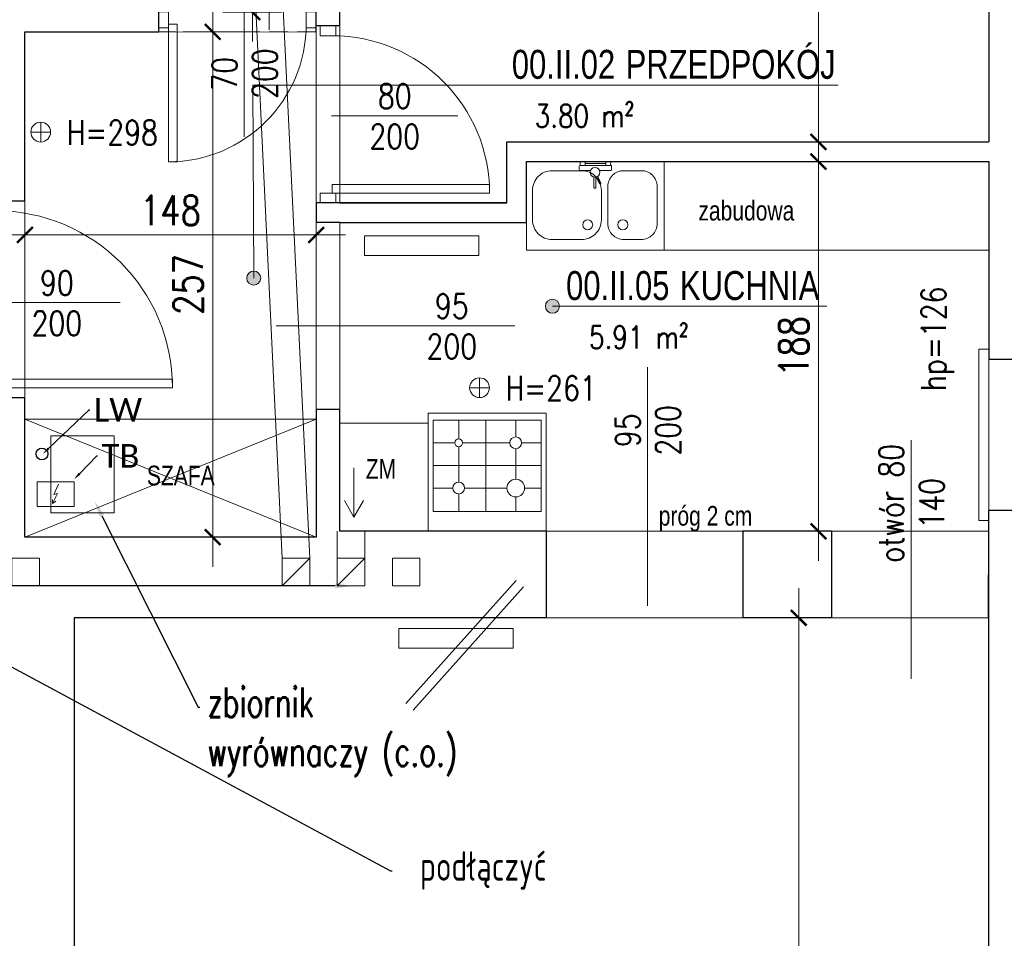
# Model space of a CAD drawing. Header units: millimetres. Extents: x 284606 to 569416, y -192995 to -95103.
# Tile 113 of 178: x 298947 to 299447, y -104528 to -104061. Entities that reach past the tile are written whole.
import ezdxf
from ezdxf import colors
from ezdxf.entities.mleader import LeaderData, LeaderLine
from ezdxf.enums import TextEntityAlignment as Align
from ezdxf.lldxf.tags import DXFTag
from ezdxf.math import Vec2, Vec3

# ---------------------------------------------------------------- set-up
doc = ezdxf.new("R2010")
doc.units = ezdxf.units.MM
doc.linetypes.add('HIDDEN', pattern=[9.525, 6.35, -3.175])
doc.layers.get('0').update_dxf_attribs({"lineweight": 0})
for name, color, linetype, lineweight in [('!STR_Elewacje 0.15', 10, 'Continuous', 15), ('!STR_Konstrukcja 0.20', 200, 'Continuous', 20), ('!STR_Konstrukcja 0.30', 64, 'Continuous', 30), ('!STR_Ocieplenie 0.05', 1, 'Continuous', 5), ('!STR_Opisy 0.09', 8, 'Continuous', 9), ('!STR_Przerywana 0.09', 8, 'HIDDEN', 9), ('!STR_Stolarka drzwiowa', 30, 'Continuous', 15), ('!STR_Stolarka okienna', 72, 'Continuous', 15), ('!STR_Wymiarowanie', 254, 'Continuous', 9)]:
    doc.layers.add(name, color=color, linetype=linetype, lineweight=lineweight)
doc.layers.add('!STR_Obrysy pomieszczeń', color=215, linetype='Continuous', lineweight=9, plot=False)
for name, color, linetype, lineweight, true_color in [('!STR_Ogrzewanie grzejniki', 7, 'Continuous', 15, 0xd10000), ('!STR_Wentylacja', 7, 'Continuous', 15, 0x3399ff), ('EKO Wyposażenie', 7, 'Continuous', 5, 0x919191), ('IS_Powrót', 5, 'SOLID', 30, 0x0000ff)]:
    doc.layers.add(name, color=color, linetype=linetype, lineweight=lineweight, true_color=true_color)
doc.styles.add('1_50', font='txt', dxfattribs={"width": 0.8})
doc.styles.add('AB_Arial', font='NirmalaS.ttf')
doc.styles.add('EKO 1-10', font='romans.shx', dxfattribs={"width": 0.8, "height": 15})
doc.styles.add('EKO 1-5', font='romans.shx', dxfattribs={"width": 0.8, "height": 10})
doc.styles.add('j-romans', font='romans.shx', dxfattribs={"width": 0.7})
doc.styles.get("Standard").update_dxf_attribs({"font": 'calibri.ttf'})
tags = doc.linetypes.add('DASH', pattern=[15, 10, -5]).pattern_tags.tags
tags[6:7] = [DXFTag(74, 4), DXFTag(75, 0), DXFTag(340, '0'), DXFTag(46, 0.0), DXFTag(50, 0.0), DXFTag(44, 0.0), DXFTag(45, 0.0)]
tags[4:5] = [DXFTag(74, 4), DXFTag(75, 0), DXFTag(340, '0'), DXFTag(46, 0.0), DXFTag(50, 0.0), DXFTag(44, 0.0), DXFTag(45, 0.0)]
tags = doc.linetypes.add('SOLID', pattern=[10, 10, 0]).pattern_tags.tags
tags[6:7] = [DXFTag(74, 4), DXFTag(75, 0), DXFTag(340, '0'), DXFTag(46, 0.0), DXFTag(50, 0.0), DXFTag(44, 0.0), DXFTag(45, 0.0)]
tags[4:5] = [DXFTag(74, 4), DXFTag(75, 0), DXFTag(340, '0'), DXFTag(46, 0.0), DXFTag(50, 0.0), DXFTag(44, 0.0), DXFTag(45, 0.0)]
doc.dimstyles.new('EKO wymiar 1-10', dxfattribs={"dimtxt": 15, "dimasz": 8, "dimexe": 15, "dimexo": 15, "dimgap": 5, "dimtad": 1, "dimdec": 0, "dimtxsty": 'EKO 1-10', "dimblk": 'ARCHTICK', "dimcen": 10, "dimdle": 15, "dimclrd": 256, "dimclre": 256, "dimclrt": 256, "dimazin": 2, "dimtfac": 1, "dimtdec": 0, "dimtmove": 2, "dimatfit": 3, "dimldrblk": 'ARCHTICK', "dimfxl": 15, "dimfxlon": 1, "dimlwd": -1, "dimlwe": -1, "dimarcsym": 0})

# ---------------------------------------------------------------- blocks, each defined once
blk = doc.blocks.new('*U180')
at = {"layer": '!STR_Opisy 0.09', "linetype": 'Continuous'}
blk.add_line((-43.26, 63.3), (-43.26, -0.93), dxfattribs=at)
at = {"layer": '!STR_Stolarka drzwiowa'}
for points in [[(0, 0), (0, 90), (-4.38, 90), (-4.38, 0)], [(-90, -6.2), (-95, -6.2), (-95, 1.8), (-90, 1.8)], [(5, -6.2), (0, -6.2), (0, 1.8), (5, 1.8)]]:
    blk.add_lwpolyline(points, close=True, dxfattribs=at)
blk.add_arc((0, 0), 90, 90, 180, dxfattribs=at)
at = {"layer": '!STR_Opisy 0.09', "linetype": 'Continuous', "style": 'EKO 1-10', "width": 0.8}
blk.add_attdef('SZER', text='', height=12.5, rotation=90, dxfattribs=at).set_placement((-43.26, 31.18), align=Align.BOTTOM_CENTER)
at = {"layer": '!STR_Opisy 0.09', "ltscale": 0.7, "style": 'EKO 1-10', "width": 0.8}
blk.add_attdef('WYS', text='', height=12.5, rotation=90, dxfattribs=at).set_placement((-32.73, 31.18), align=Align.MIDDLE_CENTER)
blk = doc.blocks.new('el. podgrzewacz przepływowy')
at = {"ltscale": 5}
blk.add_lwpolyline([(-17.16, -16.94), (12.84, -16.94), (12.84, -36.94), (-17.16, -36.94), (-17.16, -16.94)], dxfattribs=at)
for points in [[(0.15, -18.78), (-3.63, -27.31), (-0.69, -26.57), (-4.8, -34.7)], [(-2.17, -32.69), (-4.8, -34.7), (-4.71, -31.39)]]:
    blk.add_lwpolyline(points)
blk = doc.blocks.new('*U171')
at = {"layer": '!STR_Opisy 0.09', "linetype": 'Continuous'}
blk.add_line((38.49, 6.91), (38.49, -57.31), dxfattribs=at)
at = {"layer": '!STR_Stolarka drzwiowa'}
for points in [[(-5, 6.2), (0, 6.2), (0, -1.8), (-5, -1.8)], [(70, 6.2), (75, 6.2), (75, -1.8), (70, -1.8)], [(0, 0), (0, -70), (4.38, -70), (4.38, 0)]]:
    blk.add_lwpolyline(points, close=True, dxfattribs=at)
blk.add_arc((0, 0), 70, 270, 0, dxfattribs=at)
at = {"layer": '!STR_Opisy 0.09', "linetype": 'Continuous', "style": 'EKO 1-10', "width": 0.8}
blk.add_attdef('SZER', text='', height=12.5, rotation=90, dxfattribs=at).set_placement((38.49, -25.2), align=Align.BOTTOM_CENTER)
at = {"layer": '!STR_Opisy 0.09', "ltscale": 0.7, "style": 'EKO 1-10', "width": 0.8}
blk.add_attdef('WYS', text='', height=12.5, rotation=90, dxfattribs=at).set_placement((49.01, -25.2), align=Align.MIDDLE_CENTER)
blk = doc.blocks.new('wysokosc2')
at = {"ltscale": 2}
for points in [[(0, 5.1), (0, -5.1)], [(-5.06, 0.04), (5.03, 0.04)]]:
    blk.add_lwpolyline(points, dxfattribs=at)
blk.add_circle((0, 0), 5.03, dxfattribs=at)
at = {"ltscale": 2, "style": 'EKO 1-5', "width": 0.8}
blk.add_attdef('WYS', (13.29, -6.01), '', height=12.5, dxfattribs=at)
blk = doc.blocks.new('*U184')
at = {"layer": '!STR_Opisy 0.09', "linetype": 'Continuous'}
blk.add_line((-39.28, 63.89), (-39.28, -0.34), dxfattribs=at)
at = {"layer": '!STR_Stolarka drzwiowa'}
for points in [[(0, 0), (0, 80), (-4.38, 80), (-4.38, 0)], [(-80, -6.2), (-85, -6.2), (-85, 1.8), (-80, 1.8)], [(5, -6.2), (0, -6.2), (0, 1.8), (5, 1.8)]]:
    blk.add_lwpolyline(points, close=True, dxfattribs=at)
blk.add_arc((0, 0), 80, 90, 180, dxfattribs=at)
at = {"layer": '!STR_Opisy 0.09', "linetype": 'Continuous', "style": 'EKO 1-10', "width": 0.8}
blk.add_attdef('SZER', text='', height=12.5, rotation=90, dxfattribs=at).set_placement((-39.28, 31.77), align=Align.BOTTOM_CENTER)
at = {"layer": '!STR_Opisy 0.09', "ltscale": 0.7, "style": 'EKO 1-10', "width": 0.8}
blk.add_attdef('WYS', text='', height=12.5, rotation=90, dxfattribs=at).set_placement((-28.75, 31.77), align=Align.MIDDLE_CENTER)
blk = doc.blocks.new('_ArchTick')
at = {"color": 0, "linetype": 'ByBlock', "const_width": 0.15}
blk.add_lwpolyline([(-0.5, -0.5), (0.5, 0.5)], dxfattribs=at)
blk = doc.blocks.new('*D673')
at = {"layer": '!STR_Wymiarowanie', "ltscale": 1.5, "transparency": 16777216}
for p, q in [((299352.61, -103797.69), (299352.61, -104137.69)), ((299367.61, -103812.69), (299337.61, -103812.69)), ((299367.61, -104122.69), (299337.61, -104122.69))]:
    blk.add_line(p, q, dxfattribs=at)
at = {"layer": 'Defpoints', "color": 0, "ltscale": 1.5, "transparency": 16777216}
for p in [(299439.23, -103812.69), (299352.61, -104122.69), (299439.17, -104122.69)]:
    blk.add_point(p, dxfattribs=at)
at = {"layer": '!STR_Wymiarowanie', "ltscale": 1.5, "transparency": 16777216, "xscale": 8, "yscale": 8, "zscale": 8}
for p, rotation in [((299352.61, -103812.69), 90), ((299352.61, -104122.69), 270)]:
    blk.add_blockref('_ArchTick', p, dxfattribs=dict(at, rotation=rotation))
at = {"layer": '!STR_Wymiarowanie', "ltscale": 1.5, "transparency": 16777216, "insert": (299340.11, -103967.69), "char_height": 15, "attachment_point": 5, "rotation": 90, "style": 'EKO 1-10'}
blk.add_mtext('310', dxfattribs=at)
blk = doc.blocks.new('*D674')
at = {"layer": '!STR_Wymiarowanie', "ltscale": 1.5, "transparency": 16777216}
for p, q in [((299352.61, -104117.69), (299352.61, -104335.69)), ((299367.61, -104132.69), (299337.61, -104132.69)), ((299367.61, -104320.69), (299337.61, -104320.69))]:
    blk.add_line(p, q, dxfattribs=at)
at = {"layer": 'Defpoints', "color": 0, "ltscale": 1.5, "transparency": 16777216}
for p in [(299439.23, -104132.69), (299352.61, -104320.69), (299439.23, -104320.69)]:
    blk.add_point(p, dxfattribs=at)
at = {"layer": '!STR_Wymiarowanie', "ltscale": 1.5, "transparency": 16777216, "xscale": 8, "yscale": 8, "zscale": 8}
for p, rotation in [((299352.61, -104132.69), 90), ((299352.61, -104320.69), 270)]:
    blk.add_blockref('_ArchTick', p, dxfattribs=dict(at, rotation=rotation))
at = {"layer": '!STR_Wymiarowanie', "ltscale": 1.5, "transparency": 16777216, "insert": (299340.11, -104226.69), "char_height": 15, "attachment_point": 5, "rotation": 90, "style": 'EKO 1-10'}
blk.add_mtext('188', dxfattribs=at)
blk = doc.blocks.new('*D675')
at = {"layer": '!STR_Wymiarowanie', "ltscale": 1.5, "transparency": 16777216}
for p, q in [((299342.61, -104349.69), (299342.61, -104879.69)), ((299357.61, -104364.69), (299327.61, -104364.69)), ((299357.61, -104864.69), (299327.61, -104864.69))]:
    blk.add_line(p, q, dxfattribs=at)
at = {"layer": 'Defpoints', "color": 0, "ltscale": 1.5, "transparency": 16777216}
for p in [(299439.13, -104364.69), (299342.61, -104864.69), (299439.23, -104864.69)]:
    blk.add_point(p, dxfattribs=at)
at = {"layer": '!STR_Wymiarowanie', "ltscale": 1.5, "transparency": 16777216, "xscale": 8, "yscale": 8, "zscale": 8}
for p, rotation in [((299342.61, -104364.69), 90), ((299342.61, -104864.69), 270)]:
    blk.add_blockref('_ArchTick', p, dxfattribs=dict(at, rotation=rotation))
at = {"layer": '!STR_Wymiarowanie', "ltscale": 1.5, "transparency": 16777216, "insert": (299330.11, -104614.69), "char_height": 15, "attachment_point": 5, "rotation": 90, "style": 'EKO 1-10'}
blk.add_mtext('500', dxfattribs=at)
blk = doc.blocks.new('*D676')
at = {"layer": '!STR_Wymiarowanie', "ltscale": 1.5, "transparency": 16777216}
for p, q in [((299064.87, -103797.69), (299064.87, -104071.69)), ((299078.39, -103812.69), (299049.87, -103812.69)), ((299079.87, -104056.69), (299049.87, -104056.69))]:
    blk.add_line(p, q, dxfattribs=at)
at = {"layer": 'Defpoints', "color": 0, "ltscale": 1.5, "transparency": 16777216}
for p in [(299093.39, -103812.69), (299064.87, -104056.69), (299097.23, -104056.69)]:
    blk.add_point(p, dxfattribs=at)
at = {"layer": '!STR_Wymiarowanie', "ltscale": 1.5, "transparency": 16777216, "xscale": 8, "yscale": 8, "zscale": 8}
for p, rotation in [((299064.87, -103812.69), 90), ((299064.87, -104056.69), 270)]:
    blk.add_blockref('_ArchTick', p, dxfattribs=dict(at, rotation=rotation))
at = {"layer": '!STR_Wymiarowanie', "ltscale": 1.5, "transparency": 16777216, "insert": (299052.37, -103934.69), "char_height": 15, "attachment_point": 5, "rotation": 90, "style": 'EKO 1-10'}
blk.add_mtext('244', dxfattribs=at)
blk = doc.blocks.new('*D677')
at = {"layer": '!STR_Wymiarowanie', "ltscale": 1.5, "transparency": 16777216}
for p, q in [((299044.68, -104051.69), (299044.68, -104338.69)), ((299029.68, -104066.69), (299059.68, -104066.69)), ((299029.68, -104323.69), (299059.68, -104323.69))]:
    blk.add_line(p, q, dxfattribs=at)
at = {"layer": 'Defpoints', "color": 0, "ltscale": 1.5, "transparency": 16777216}
for p in [(298949.23, -104066.69), (298949.23, -104323.69), (299044.68, -104323.69)]:
    blk.add_point(p, dxfattribs=at)
at = {"layer": '!STR_Wymiarowanie', "ltscale": 1.5, "transparency": 16777216, "xscale": 8, "yscale": 8, "zscale": 8}
for p, rotation in [((299044.68, -104066.69), 90), ((299044.68, -104323.69), 270)]:
    blk.add_blockref('_ArchTick', p, dxfattribs=dict(at, rotation=rotation))
at = {"layer": '!STR_Wymiarowanie', "ltscale": 1.5, "transparency": 16777216, "insert": (299032.18, -104195.19), "char_height": 15, "attachment_point": 5, "rotation": 90, "style": 'EKO 1-10'}
blk.add_mtext('257', dxfattribs=at)
blk = doc.blocks.new('*D678')
at = {"layer": '!STR_Wymiarowanie', "ltscale": 1.5, "transparency": 16777216}
for p, q in [((298949.23, -104181.69), (298949.23, -104155.01)), ((299097.23, -104181.69), (299097.23, -104155.01)), ((299112.23, -104170.01), (298934.23, -104170.01))]:
    blk.add_line(p, q, dxfattribs=at)
at = {"layer": 'Defpoints', "color": 0, "ltscale": 1.5, "transparency": 16777216}
for p in [(298949.23, -104170.01), (298949.23, -104196.69), (299097.23, -104196.69)]:
    blk.add_point(p, dxfattribs=at)
at = {"layer": '!STR_Wymiarowanie', "ltscale": 1.5, "transparency": 16777216, "xscale": 8, "yscale": 8, "zscale": 8, "rotation": 180}
blk.add_blockref('_ArchTick', (298949.23, -104170.01), dxfattribs=at)
at = {"layer": '!STR_Wymiarowanie', "ltscale": 1.5, "transparency": 16777216, "xscale": 8, "yscale": 8, "zscale": 8}
blk.add_blockref('_ArchTick', (299097.23, -104170.01), dxfattribs=at)
at = {"layer": '!STR_Wymiarowanie', "ltscale": 1.5, "transparency": 16777216, "insert": (299023.23, -104157.51), "char_height": 15, "attachment_point": 5, "style": 'EKO 1-10'}
blk.add_mtext('148', dxfattribs=at)
blk = doc.blocks.new('*U120')
at = {"layer": '!STR_Opisy 0.09', "linetype": 'Continuous'}
blk.add_line((0, 32.11), (0, -89.22), dxfattribs=at)
at = {"layer": '!STR_Opisy 0.09', "linetype": 'Continuous', "style": 'EKO 1-5', "width": 0.8}
blk.add_attdef('SZER', text='', height=12.5, rotation=270, dxfattribs=at).set_placement((0, 0), align=Align.BOTTOM_CENTER)
at = {"layer": '!STR_Opisy 0.09', "ltscale": 0.7, "style": 'EKO 1-5', "width": 0.8}
blk.add_attdef('WYS', text='', height=12.5, rotation=270, dxfattribs=at).set_placement((-10.53, 0), align=Align.MIDDLE_CENTER)
at = {"layer": '!STR_Opisy 0.09', "linetype": 'Continuous', "style": 'EKO 1-5', "width": 0.8}
blk.add_attdef('HP=', (50.53, -134.58), '', height=12.5, rotation=180, dxfattribs=at)
blk = doc.blocks.new('*U106')
blk.add_lwpolyline([(70, -45), (0, -45), (0, 0), (70, 0)], close=True)
for points in [[(20.65, -4.62), (11.65, -4.62, 0.414214), (3.65, -12.62), (3.65, -31.62, 0.414214), (11.65, -39.62), (20.65, -39.62, 0.414214), (28.65, -31.62), (28.65, -12.62, 0.414214)], [(41.98, -39.62), (56.98, -39.62, 0.414214), (66.98, -29.62), (66.98, -14.62, 0.414214), (56.98, -4.62), (41.98, -4.62, 0.414214), (31.98, -14.62), (31.98, -29.62, 0.414214)]]:
    blk.add_lwpolyline(points, format="xyb", close=True)
for centre in [(21.08, -32.13), (38.92, -32.13)]:
    blk.add_circle(centre, 2.54)
blk = doc.blocks.new('*U107')
for p, q in [((-4.86, 7.5), (-4.56, 1.8)), ((-2.89, 8.1), (-4.39, 8.02)), ((-0.37, 7.74), (-2.37, 7.63)), ((-1.54, -7.85), (-2.37, 7.63)), ((-2.37, 7.63), (-2.23, 5.14)), ((-2.23, 5.14), (-0.23, 5.24)), ((-0.67, -5.3), (-1.23, 5.19)), ((-0.23, 5.24), (-0.37, 7.74)), ((-11.09, 2.16), (-11.56, 1.63)), ((-11.56, 1.63), (-7.9, -0.12)), ((-7.56, 0.78), (-11.09, 2.16)), ((-13.44, -0.72), (-13.41, -1.22)), ((-7.96, -0.18), (-13.2, -0.46)), ((-13.15, -1.46), (-7.9, -1.18)), ((-4.31, -2.78), (-4.03, -7.98)), ((-3.51, -8.45), (-2.01, -8.37)), ((0.33, -5.24), (-1.67, -5.35)), ((-1.67, -5.35), (-1.54, -7.85)), ((-1.54, -7.85), (0.46, -7.74)), ((0.46, -7.74), (0.33, -5.24))]:
    blk.add_line(p, q)
blk.add_circle((-5.43, -0.54), 2.5)
for centre, radius, start, end in [((-4.36, 7.53), 0.5, 93.0582, 183.0582), ((-2.86, 7.61), 0.5, 3.0582, 93.0582), ((-13.19, -0.71), 0.25, 93.0582, 183.0582), ((-13.16, -1.21), 0.25, 183.0582, 273.0582), ((-3.54, -7.95), 0.5, 183.0582, 273.0582), ((-2.04, -7.87), 0.5, 273.0582, 3.0582)]:
    blk.add_arc(centre, radius, start, end)
blk = doc.blocks.new('*U100')
for p, q in [((0, -60), (0, 0)), ((0, 0), (60, 0)), ((10, -57.5), (10, -2.5)), ((10, -2.5), (56.5, -2.5)), ((22, -12.5), (22, -2.5)), ((33.5, -2.5), (33.5, -57.5)), ((45, -2.5), (45, -13.5)), ((56.5, -2.5), (56.5, -57.5)), ((60, 0), (60, -60)), ((10, -15.5), (19, -15.5)), ((22, -40), (22, -18.5)), ((25, -15.5), (43, -15.5)), ((45, -17.5), (45, -41.5)), ((47, -15.5), (56.5, -15.5)), ((10, -29.21), (56.5, -29.21)), ((17.5, -44.5), (10, -44.5)), ((42, -44.5), (26.5, -44.5)), ((56.5, -44.5), (48, -44.5)), ((22, -57.5), (22, -49)), ((45, -47.5), (45, -57.5)), ((5, -60), (0, -60)), ((60, -60), (5, -60)), ((5, -60), (5, -60)), ((56.5, -57.5), (10, -57.5))]:
    blk.add_line(p, q)
for centre, radius in [((22, -15.5), 3), ((45, -15.5), 2), ((22, -44.5), 4.5), ((45, -44.5), 3)]:
    blk.add_circle(centre, radius)
blk = doc.blocks.new('*U456')
at = {"layer": '!STR_Konstrukcja 0.20', "linetype": 'Continuous', "lineweight": 15}
for points in [[(8.12, 45.9), (0.62, 45.9), (0.62, 53.4), (67.62, 53.4), (67.62, 45.9), (60.12, 45.9)], [(-4.38, 0.81), (-9.38, 0.81), (-9.38, -4.19), (77.62, -4.19), (77.62, 0.81), (72.62, 0.81)]]:
    blk.add_lwpolyline(points, dxfattribs=at)
at = {"layer": '!STR_Konstrukcja 0.30', "ltscale": 2}
for points in [[(-4.38, 0.81), (-4.38, 29.68), (8.12, 29.68), (8.12, 45.9)], [(60.12, 45.9), (60.12, 29.68), (72.62, 29.68), (72.62, 0.81)]]:
    blk.add_lwpolyline(points, dxfattribs=at)
at = {"layer": '!STR_Przerywana 0.09', "ltscale": 2}
for points in [[(8.12, 45.9), (60.12, 45.9)], [(-4.38, 0.81), (72.62, 0.81)]]:
    blk.add_lwpolyline(points, dxfattribs=at)
at = {"layer": '!STR_Stolarka okienna', "ltscale": 0.3}
for points in [[(-4.38, 22.64), (-4.38, 29.68), (11.02, 29.68), (11.02, 24.55), (8.52, 24.55), (8.52, 22.64), (-4.38, 22.64)], [(59.55, 21.56), (59.55, 24.55), (57.05, 24.55), (57.05, 26.7), (11.02, 26.7), (11.02, 24.55), (8.52, 24.55), (8.52, 21.56), (59.55, 21.56)], [(15.12, 26.7), (15.12, 21.56)], [(52.62, 21.56), (52.62, 26.7)], [(72.62, 22.64), (72.62, 29.68), (57.05, 29.68), (57.05, 24.55), (59.55, 24.55), (59.55, 22.64), (72.62, 22.64)], [(52.62, 24.13), (15.12, 24.13)]]:
    blk.add_lwpolyline(points, dxfattribs=at)
blk = doc.blocks.new('*U183')
at = {"layer": '!STR_Opisy 0.09', "linetype": 'Continuous'}
blk.add_line((0, 32.11), (0, -89.22), dxfattribs=at)
at = {"layer": '!STR_Opisy 0.09', "linetype": 'Continuous', "style": 'EKO 1-5', "width": 0.8}
blk.add_attdef('SZER', text='', height=12.5, rotation=270, dxfattribs=at).set_placement((0, 0), align=Align.BOTTOM_CENTER)
at = {"layer": '!STR_Opisy 0.09', "ltscale": 0.7, "style": 'EKO 1-5', "width": 0.8}
blk.add_attdef('WYS', text='', height=12.5, rotation=270, dxfattribs=at).set_placement((-10.53, 0), align=Align.MIDDLE_CENTER)
at = {"layer": '!STR_Opisy 0.09', "linetype": 'Continuous', "style": 'EKO 1-5', "width": 0.8}
blk.add_attdef('HP=', (22.54, -124.5), '', height=12.5, rotation=180, dxfattribs=at)
blk = doc.blocks.new('*U506')
at = {"ltscale": 0.3}
blk.add_hatch(color=256, dxfattribs=at).paths.add_polyline_path([(-0.91, 50, 1), (6.82, 50, 1)])
at = {"ltscale": 1.5}
blk.add_line((17.59, 50), (154.57, 50), dxfattribs=at)
at = {"ltscale": 0.3}
blk.add_lwpolyline([(17.59, 50), (2.95, 50)], dxfattribs=at)
blk.add_circle((2.95, 50), 3.86, dxfattribs=at)
at = {"ltscale": 1.5, "width": 0.8}
for tag, p, height, style in [('NR_POM.', (10.51, 53.45), 16, 'AB_Arial'), ('NAZWA_POMIESZCZENIA', (66.91, 53.45), 16, 'AB_Arial'), ('POSADZKA', (9.08, 4), 12.5, 'EKO 1-5')]:
    blk.add_attdef(tag, p, '', height=height, rotation=0, dxfattribs=dict(at, style=style))
at = {"ltscale": 1.5, "style": 'EKO 1-5', "width": 0.8}
blk.add_attdef('POWIERZCHNIA', text='', height=12.5, rotation=0, dxfattribs=at).set_placement((78.06, 22.91), align=Align.BOTTOM_RIGHT)
blk = doc.blocks.new('*U515')
at = {"ltscale": 0.3}
blk.add_hatch(color=256, dxfattribs=at).paths.add_polyline_path([(-135.97, -56.7, 1), (-128.24, -56.7, 1)])
at = {"ltscale": 1.5}
blk.add_line((17.59, 50), (190.81, 50), dxfattribs=at)
at = {"ltscale": 0.3}
blk.add_lwpolyline([(17.59, 50), (2.95, 50)], dxfattribs=at)
blk.add_circle((-132.1, -56.7), 3.86, dxfattribs=at)
at = {"ltscale": 1.5, "width": 0.8}
for tag, p, height, style in [('NR_POM.', (10.51, 53.45), 16, 'AB_Arial'), ('NAZWA_POMIESZCZENIA', (66.91, 53.45), 16, 'AB_Arial'), ('POSADZKA', (9.08, 4), 12.5, 'EKO 1-5')]:
    blk.add_attdef(tag, p, '', height=height, rotation=0, dxfattribs=dict(at, style=style))
at = {"ltscale": 1.5, "style": 'EKO 1-5', "width": 0.8}
blk.add_attdef('POWIERZCHNIA', text='', height=12.5, rotation=0, dxfattribs=at).set_placement((78.06, 22.91), align=Align.BOTTOM_RIGHT)

msp = doc.modelspace()

# ---------------------------------------------------------------- linework, layer by layer
at = {"layer": '!STR_Elewacje 0.15', "ltscale": 1.5}
msp.add_lwpolyline([(299139.25, -104370.2), (299197.38, -104370.2), (299197.38, -104380.2), (299139.25, -104380.2)], close=True, dxfattribs=at)
at = {"layer": '!STR_Konstrukcja 0.30', "ltscale": 1.5}
for p, q in [((299017.23, -104066.69), (299017.23, -104056.69)), ((299097.23, -104066.69), (299097.23, -104056.69)), ((299109.23, -104063.69), (299097.23, -104063.69)), ((298918.89, -104152.69), (298949.23, -104152.69)), ((299109.23, -104153.69), (299097.23, -104153.69)), ((299109.23, -104163.69), (299097.23, -104163.69)), ((298918.89, -104252.69), (298949.23, -104252.69)), ((299109.23, -104258.69), (299097.23, -104258.69)), ((299214.23, -104320.69), (299214.23, -104364.69)), ((299314.23, -104320.69), (299314.23, -104364.69)), ((299359.23, -104320.69), (299359.23, -104364.69))]:
    msp.add_line(p, q, dxfattribs=at)
for points in [[(299109.23, -104063.69), (299109.23, -103812.69), (299212.06, -103812.69)], [(299342.06, -103812.69), (299439.23, -103812.69), (299439.23, -104122.69), (299439.17, -104122.69)], [(298949.23, -104152.69), (298949.23, -104066.69), (299017.23, -104066.69)], [(299109.23, -104153.69), (299194.23, -104153.69), (299194.23, -104122.69), (299439.23, -104122.69)], [(299109.23, -104163.69), (299204.23, -104163.69), (299204.23, -104132.69), (299439.23, -104132.69)], [(299439.16, -104132.69), (299439.23, -104132.69), (299439.23, -104233.13)], [(299097.23, -104153.69), (299097.23, -104163.69)], [(299194.23, -104153.69), (299109.23, -104153.69)], [(299109.23, -104163.69), (299204.23, -104163.69)], [(299097.23, -104258.69), (299097.23, -104323.69), (298949.23, -104323.69), (298949.23, -104252.69)], [(299214.23, -104320.69), (299109.23, -104320.69), (299109.23, -104258.69)], [(299439.13, -104310.13), (299439.13, -104364.69), (299439.14, -104320.69)], [(299359.23, -104320.69), (299314.23, -104320.69)], [(299214.23, -104364.69), (298974.23, -104364.69), (298974.23, -104864.69), (299194.04, -104864.69)], [(299359.23, -104364.69), (299314.23, -104364.69)], [(299324.04, -104864.69), (299439.23, -104864.69), (299439.23, -104364.69), (299439.13, -104364.69)]]:
    msp.add_lwpolyline(points, dxfattribs=at)
at = {"layer": '!STR_Obrysy pomieszczeń', "ltscale": 0.3}
for points in [[(299109.23, -104153.69), (299194.23, -104153.69), (299194.23, -104122.69), (299439.23, -104122.69), (299439.23, -103812.69), (299109.23, -103812.69)], [(298949.23, -104066.84), (299097.23, -104066.69), (299097.23, -104323.69), (298949.23, -104323.69)], [(299109.23, -104163.69), (299204.23, -104163.69), (299204.23, -104132.69), (299439.23, -104132.69), (299439.14, -104320.7), (299109.23, -104320.69)], [(298974.23, -104364.69), (299439.23, -104364.69), (299439.23, -104864.69), (298974.23, -104864.69)]]:
    msp.add_lwpolyline(points, close=True, dxfattribs=at)
at = {"layer": '!STR_Ocieplenie 0.05', "color": 1, "ltscale": 1.5, "true_color": 0xf00000}
for points in [[(299142.9, -104408.29), (299198.99, -104345.68)], [(299146.63, -104411.63), (299202.71, -104349.01)]]:
    msp.add_lwpolyline(points, dxfattribs=at)
at = {"layer": '!STR_Opisy 0.09'}
msp.add_lwpolyline([(299189.78, -104093.77), (299065.01, -104093.77), (299065.52, -104191.93)], dxfattribs=at)
at = {"layer": '!STR_Przerywana 0.09', "ltscale": 1.5}
for p, q in [((299097.23, -104066.69), (299017.23, -104066.69)), ((299097.23, -104153.69), (299097.23, -104063.69)), ((299109.23, -104153.69), (299109.23, -104063.69)), ((298949.23, -104252.69), (298949.23, -104152.69)), ((299097.23, -104258.69), (299097.23, -104163.69)), ((299109.23, -104258.69), (299109.23, -104163.69)), ((299214.23, -104364.69), (299314.23, -104364.69))]:
    msp.add_line(p, q, dxfattribs=at)
at = {"layer": '!STR_Wentylacja', "ltscale": 1.5}
for p, q in [((299107.99, -104334.44), (299107.99, -104320.69)), ((299121.99, -104334.44), (299121.99, -104320.69)), ((299079.99, -104348.44), (299093.99, -104334.44)), ((299107.99, -104348.44), (299121.99, -104334.44))]:
    msp.add_line(p, q, dxfattribs=at)
at = {"layer": '!STR_Wentylacja', "linetype": 'DASH', "ltscale": 1.5}
msp.add_lwpolyline([(299065.87, -104040.97), (299079.87, -104040.97), (299093.99, -104334.44), (299079.99, -104334.44)], close=True, dxfattribs=at)
at = {"layer": '!STR_Wentylacja', "ltscale": 1.5, "transparency": 33554472}
msp.add_lwpolyline([(299073.37, -104065.76), (299073.37, -104040.7), (299078.23, -104049.12), (299073.37, -104040.7), (299068.51, -104049.12)], dxfattribs=at)
at = {"layer": '!STR_Wentylacja', "ltscale": 1.5}
msp.add_lwpolyline([(299116.48, -104288.44), (299116.48, -104313.5), (299111.62, -104305.08), (299116.48, -104313.5), (299121.35, -104305.08)], dxfattribs=at)
for points in [[(298942.61, -104334.44), (298942.61, -104348.44), (298956.61, -104348.44), (298956.61, -104334.44)], [(299079.99, -104334.44), (299079.99, -104348.44), (299093.99, -104348.44), (299093.99, -104334.44)], [(299107.99, -104334.44), (299107.99, -104348.44), (299121.99, -104348.44), (299121.99, -104334.44)], [(299135.99, -104334.44), (299135.99, -104348.44), (299149.99, -104348.44), (299149.99, -104334.44)]]:
    msp.add_lwpolyline(points, close=True, dxfattribs=at)
at = {"layer": '!STR_Wymiarowanie', "ltscale": 1.5}
for p, q in [((299214.23, -104320.69), (299318.45, -104320.69)), ((299359.23, -104320.69), (299439.14, -104320.7)), ((299359.23, -104364.69), (299439.13, -104364.69))]:
    msp.add_line(p, q, dxfattribs=at)
at = {"color": 62, "true_color": 0xa3d425}
msp.add_lwpolyline([(299121.87, -104170.41), (299180, -104170.41), (299180, -104180.41), (299121.87, -104180.41)], close=True, dxfattribs=at)
at = {"layer": 'EKO Wyposażenie'}
msp.add_line((299274.23, -104177.69), (299439.16, -104177.72), dxfattribs=at)
for points in [[(298949.23, -104323.69), (299097.23, -104323.69), (299097.23, -104263.69), (298949.23, -104263.69)], [(299154.23, -104265.69), (299109.23, -104265.69), (299109.23, -104320.69), (299154.23, -104320.69)], [(298962.38, -104272.14), (298994.62, -104272.14), (298994.62, -104311.27), (298962.38, -104311.27)]]:
    msp.add_lwpolyline(points, close=True, dxfattribs=at)
for points in [[(298949.23, -104323.69), (299097.23, -104263.69)], [(299097.23, -104323.69), (298949.23, -104263.69)]]:
    msp.add_lwpolyline(points, dxfattribs=at)
at = {"layer": 'IS_Powrót', "linetype": 'ByBlock'}
msp.add_circle((298957.86, -104281.36), 3, dxfattribs=at)

# ---------------------------------------------------------------- block references
at = {"layer": '!STR_Konstrukcja 0.30', "ltscale": 1.5}
ref = msp.add_blockref('*U120', (299166.22, -104216.21), dxfattribs=dict(at, xscale=-1, rotation=270))
ref.add_attrib('SZER', '95', dxfattribs={"layer": '!STR_Opisy 0.09', "linetype": 'Continuous', "height": 12.5, "style": 'EKO 1-5', "width": 0.8}).set_placement((299166.22, -104216.21), align=Align.BOTTOM_CENTER)
ref.add_attrib('WYS', '200', dxfattribs={"layer": '!STR_Opisy 0.09', "ltscale": 0.7, "height": 12.5, "style": 'EKO 1-5', "width": 0.8}).set_placement((299166.22, -104226.74), align=Align.MIDDLE_CENTER)
ref = msp.add_blockref('*U183', (299541.88, -104271.97), dxfattribs=dict(at, xscale=-1, rotation=270))
ref.add_attrib('SZER', '52', dxfattribs={"layer": '!STR_Opisy 0.09', "linetype": 'Continuous', "height": 12.5, "style": 'EKO 1-5', "width": 0.8}).set_placement((299541.88, -104271.97), align=Align.BOTTOM_CENTER)
ref.add_attrib('WYS', '80', dxfattribs={"layer": '!STR_Opisy 0.09', "ltscale": 0.7, "height": 12.5, "style": 'EKO 1-5', "width": 0.8}).set_placement((299541.88, -104282.49), align=Align.MIDDLE_CENTER)
ref.add_attrib('HP=', 'hp=126', (299417.38, -104249.42), dxfattribs={"layer": '!STR_Opisy 0.09', "linetype": 'Continuous', "height": 12.5, "rotation": 90, "style": 'EKO 1-5', "width": 0.8})
at = {"layer": '!STR_Konstrukcja 0.30', "ltscale": 1.5, "rotation": 270}
msp.add_blockref('*U456', (299438.33, -104237.51), dxfattribs=at)
at = {"layer": '!STR_Konstrukcja 0.30', "ltscale": 1.5}
ref = msp.add_blockref('*U120', (299399.67, -104306.47), dxfattribs=dict(at, xscale=-1))
ref.add_attrib('SZER', 'otwór 80', dxfattribs={"layer": '!STR_Opisy 0.09', "linetype": 'Continuous', "height": 12.5, "rotation": 90, "style": 'EKO 1-5', "width": 0.8}).set_placement((299399.67, -104306.47), align=Align.BOTTOM_CENTER)
ref.add_attrib('WYS', '140', dxfattribs={"layer": '!STR_Opisy 0.09', "ltscale": 0.7, "height": 12.5, "rotation": 90, "style": 'EKO 1-5', "width": 0.8}).set_placement((299410.2, -104306.47), align=Align.MIDDLE_CENTER)
at = {"layer": '!STR_Ogrzewanie grzejniki', "lineweight": 35, "ltscale": 1.5, "xscale": 0.625, "yscale": 0.625, "zscale": 0.625}
msp.add_blockref('el. podgrzewacz przepływowy', (298966.21, -104284.92), dxfattribs=at)
at = {"layer": '!STR_Opisy 0.09'}
ref = msp.add_blockref('*U515', (299187.06, -104139.77), dxfattribs=dict(at, xscale=0.9199999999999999, yscale=0.9199999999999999, zscale=0.9199999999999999))
ref.add_attrib('NAZWA_POM', 'PRZEDPOKÓJ', (299254.6, -104090.6), dxfattribs={"layer": '0', "ltscale": 1.5, "height": 14.72, "rotation": 0, "style": 'AB_Arial', "width": 0.8})
ref.add_attrib('NUMER_POM', '00.II.02', (299196.73, -104090.6), dxfattribs={"layer": '0', "ltscale": 1.5, "height": 14.72, "rotation": 0, "style": 'AB_Arial', "width": 0.8})
ref.add_attrib('R-SURF', '3.80 m²', dxfattribs={"layer": '0', "ltscale": 1.5, "height": 11.5, "rotation": 0, "style": 'EKO 1-5', "width": 0.8}).set_placement((299258.87, -104118.69), align=Align.BOTTOM_RIGHT)
ref = msp.add_blockref('wysokosc2', (298957.25, -104117.7), dxfattribs=dict(at, xscale=-1, rotation=180))
ref.add_attrib('WYS', 'H=298', (298970.54, -104124.19), dxfattribs={"layer": '0', "ltscale": 2, "height": 12.5, "style": 'EKO 1-5', "width": 0.8})
ref = msp.add_blockref('*U506', (299214.65, -104252.26), dxfattribs=dict(at, xscale=0.9199999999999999, yscale=0.9199999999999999, zscale=0.9199999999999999))
ref.add_attrib('NAZWA_POM', 'KUCHNIA', (299282.19, -104203.09), dxfattribs={"layer": '0', "ltscale": 1.5, "height": 14.72, "rotation": 0, "style": 'AB_Arial', "width": 0.8})
ref.add_attrib('NUMER_POM', '00.II.05', (299224.32, -104203.09), dxfattribs={"layer": '0', "ltscale": 1.5, "height": 14.72, "rotation": 0, "style": 'AB_Arial', "width": 0.8})
ref.add_attrib('R-SURF', '5.91 m²', dxfattribs={"layer": '0', "ltscale": 1.5, "height": 11.5, "rotation": 0, "style": 'EKO 1-5', "width": 0.8}).set_placement((299286.46, -104231.19), align=Align.BOTTOM_RIGHT)
at = {"layer": '!STR_Opisy 0.09', "ltscale": 1.5}
ref = msp.add_blockref('*U120', (299265.64, -104269.35), dxfattribs=dict(at, xscale=-1))
ref.add_attrib('SZER', '95', dxfattribs={"linetype": 'Continuous', "height": 12.5, "rotation": 90, "style": 'EKO 1-5', "width": 0.8}).set_placement((299265.64, -104269.35), align=Align.BOTTOM_CENTER)
ref.add_attrib('WYS', '200', dxfattribs={"ltscale": 0.7, "height": 12.5, "rotation": 90, "style": 'EKO 1-5', "width": 0.8}).set_placement((299276.17, -104269.35), align=Align.MIDDLE_CENTER)
at = {"layer": '!STR_Opisy 0.09'}
ref = msp.add_blockref('wysokosc2', (299180.32, -104247.69), dxfattribs=dict(at, xscale=-1, rotation=180))
ref.add_attrib('WYS', 'H=261', (299193.61, -104254.19), dxfattribs={"layer": '0', "ltscale": 2, "height": 12.5, "style": 'EKO 1-5', "width": 0.8})
at = {"layer": '!STR_Stolarka drzwiowa', "ltscale": 0.3}
msp.add_blockref('*U171', (299022.23, -104062.81), dxfattribs=at).add_auto_attribs({'WYS': '200', 'SZER': '70'})
at = {"layer": '!STR_Stolarka drzwiowa', "ltscale": 0.3, "rotation": 270}
for name, p, values in [('*U184', (299105.43, -104148.69), {'WYS': '200', 'SZER': '80'}), ('*U180', (298934.27, -104247.69), {'WYS': '200', 'SZER': '90'})]:
    msp.add_blockref(name, p, dxfattribs=at).add_auto_attribs(values)
at = {"layer": 'EKO Wyposażenie', "ltscale": 0.3, "xscale": -1}
msp.add_blockref('*U106', (299274.23, -104132.69), dxfattribs=at)
at = {"layer": 'EKO Wyposażenie', "xscale": -1, "rotation": 273.0582290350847}
msp.add_blockref('*U107', (299239.23, -104132.69), dxfattribs=at)
at = {"layer": 'EKO Wyposażenie', "rotation": 89.99999999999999}
msp.add_blockref('*U100', (299154.23, -104320.69), dxfattribs=at)

# ---------------------------------------------------------------- texts
at = {"layer": '!STR_Obrysy pomieszczeń', "ltscale": 0.3, "char_height": 10, "attachment_point": 1, "style": '1_50'}
for s, insert in [('\\A1;zabudowa', (299291.57, -104152.64)), ('\\A1;SZAFA', (299011.2, -104287.33)), ('\\A1;ZM', (299122.49, -104283.99)), ('\\A1;próg 2 cm', (299271.4, -104307.81))]:
    msp.add_mtext_dynamic_manual_height_columns(s, width=2231.7249, gutter_width=453.61, heights=[120.44], dxfattribs=dict(at, insert=insert))

# ---------------------------------------------------------------- dimensions: what is measured, and where the dimension line sits
at = {"layer": '!STR_Wymiarowanie', "ltscale": 1.5}
for base, p1, p2, picture, middle in [((299064.87, -104056.69), (299093.39, -103812.69), (299097.23, -104056.69), '*D676', (299052.37, -103934.69)), ((299352.61, -104122.69), (299439.23, -103812.69), (299439.17, -104122.69), '*D673', (299340.11, -103967.69)), ((299044.68, -104323.69), (298949.23, -104066.69), (298949.23, -104323.69), '*D677', (299032.18, -104195.19)), ((299352.61, -104320.69), (299439.23, -104132.69), (299439.23, -104320.69), '*D674', (299340.11, -104226.69)), ((299342.61, -104864.69), (299439.13, -104364.69), (299439.23, -104864.69), '*D675', (299330.11, -104614.69))]:
    dim = msp.add_linear_dim(base=base, p1=p1, p2=p2, angle=90, dimstyle='EKO wymiar 1-10', dxfattribs=at)
    dim.commit()
    dim.dimension.update_dxf_attribs({"geometry": picture, "text_midpoint": middle})
dim = msp.add_linear_dim(base=(298949.23, -104170.01), p1=(299097.23, -104196.69), p2=(298949.23, -104196.69), dimstyle='EKO wymiar 1-10', dxfattribs=at)
dim.commit()
dim.dimension.update_dxf_attribs({"geometry": '*D678', "text_midpoint": (299023.23, -104157.51)})

# ---------------------------------------------------------------- leaders
at = {"layer": '!STR_Opisy 0.09', "ltscale": 0.3}
ml = msp.add_multileader_mtext('Standard', dxfattribs=at)
ml.set_content('zbiornik \\Pwyrównaczy (c.o.)', color=256, style='j-romans')
ml.set_leader_properties()
ml.build(insert=Vec2(0, 0))
ml.multileader.update_dxf_attribs({"text_right_attachment_type": 6, "dogleg_length": 0.36, "arrow_head_size": 8, "scale": 2})
ctx = ml.context
ctx.base_point, ctx.scale, ctx.char_height, ctx.arrow_head_size, ctx.landing_gap_size, ctx.plane_origin = Vec3(299038.09, -104410.14), 2, 15, 8, 4, Vec3(309580.88, -89034.09)
ctx.right_attachment = 6
notes = []
notes.append((ctx, [(0, (1, 1, 0), (299037.37, -104410.14), (1, 0), 0.72, [(0, [(298984.74, -104305.63)], 0, [])])]))
ctx.mtext.insert, ctx.mtext.flow_direction = Vec3(299042.09, -104400.14), 5
ml = msp.add_multileader_mtext('Standard', dxfattribs=at)
ml.set_content('podłączyć', color=256, style='j-romans')
ml.set_leader_properties()
ml.build(insert=Vec2(0, 0))
ml.multileader.update_dxf_attribs({"text_right_attachment_type": 6, "dogleg_length": 0.36, "arrow_head_size": 8, "scale": 2})
ctx = ml.context
ctx.base_point, ctx.scale, ctx.char_height, ctx.arrow_head_size, ctx.landing_gap_size, ctx.plane_origin = Vec3(299135.85, -104493.41), 2, 15, 8, 4, Vec3(299322.91, -101593.86)
ctx.right_attachment, ctx.text_align_type = 6, 2
notes.append((ctx, [(0, (1, 1, 0), (299135.13, -104493.41), (1, 0), 0.72, [(2, [(299114.99, -104348.44), (299086.99, -104348.44), (298865.61, -104348.44)], 0, [])])]))
ctx.mtext.insert, ctx.mtext.alignment, ctx.mtext.flow_direction = Vec3(299214.35, -104483.41), 3, 5
at = {"layer": '!STR_Wymiarowanie', "ltscale": 1.5}
ml = msp.add_multileader_mtext('Standard', dxfattribs=at)
ml.set_content('LW', color=256)
ml.set_leader_properties()
ml.build(insert=Vec2(0, 0))
ml.multileader.update_dxf_attribs({"text_right_attachment_type": 6, "dogleg_length": 0.36})
ctx = ml.context
ctx.base_point, ctx.char_height, ctx.plane_origin = Vec3(298982.25, -104258.98), 12, Vec3(292119.09, -107067.89)
ctx.right_attachment = 6
notes.append((ctx, [(0, (1, 1, 0), (298981.89, -104258.98), (1, 0), 0.36, [(0, [(298958.28, -104281.37)], 0, [])])]))
ctx.mtext.insert, ctx.mtext.flow_direction = Vec3(298984.25, -104252.95), 5
ml = msp.add_multileader_mtext('Standard', dxfattribs=at)
ml.set_content('TB', color=256)
ml.set_leader_properties()
ml.build(insert=Vec2(0, 0))
ml.multileader.update_dxf_attribs({"text_right_attachment_type": 6, "dogleg_length": 0.36})
ctx = ml.context
ctx.base_point, ctx.char_height, ctx.plane_origin = Vec3(298986.13, -104282.39), 12, Vec3(309538.05, -89064.93)
ctx.right_attachment = 6
notes.append((ctx, [(0, (1, 1, 0), (298985.77, -104282.39), (1, 0), 0.36, [(0, [(298974.18, -104294.3)], 0, [])])]))
ctx.mtext.insert, ctx.mtext.flow_direction = Vec3(298988.13, -104276.36), 5
for ctx, leaders in notes:
    for number, flags, end, landing, length, lines in leaders:
        leader = LeaderData()
        leader.index, (leader.has_last_leader_line, leader.has_dogleg_vector, leader.attachment_direction) = number, flags
        leader.last_leader_point, leader.dogleg_vector, leader.dogleg_length = Vec3(end), Vec3(landing), length
        for number, points, colour, breaks in lines:
            line = LeaderLine()
            line.index, line.vertices, line.color, line.breaks = number, Vec3.list(points), colors.encode_raw_color(colour), breaks
            leader.lines.append(line)
        ctx.leaders.append(leader)

doc.saveas('drawing.dxf')
